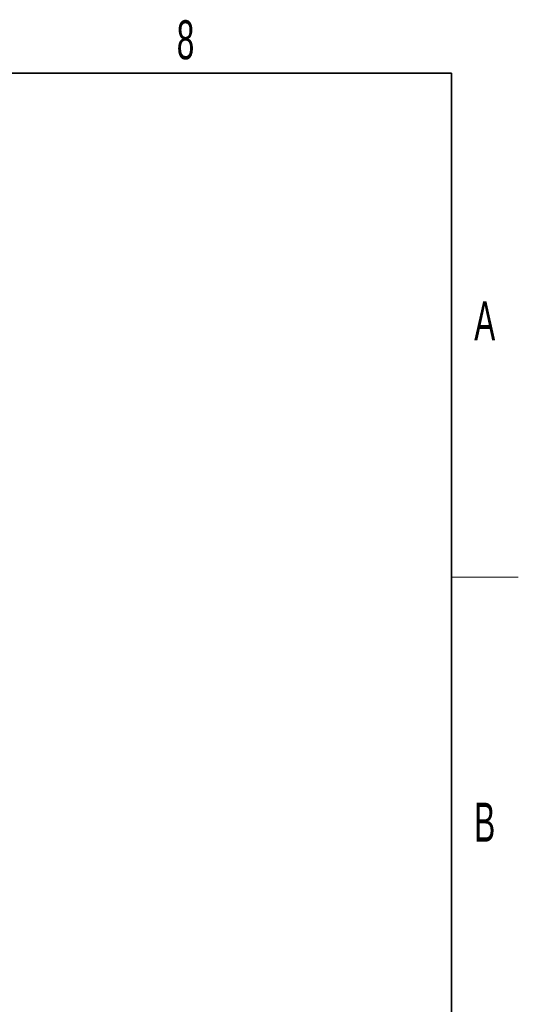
# Paper-space layout 'Blatt4' of a CAD drawing. Header units: millimetres. Extents: x 5 to 418, y 2 to 292.
# Tile 51 of 51: x 369 to 414, y 199 to 287. Entities that reach past the tile are written whole.
import ezdxf

# ---------------------------------------------------------------- set-up
doc = ezdxf.new("R2010")
doc.units = ezdxf.units.MM
doc.layers.add('SLD-0', color=7, linetype='Continuous')
doc.styles.add('SLDTEXTSTYLE0', font='TXT', dxfattribs={"width": 0.605})

psp = doc.layouts.new('Blatt4')

# ---------------------------------------------------------------- linework, layer by layer
at = {"layer": 'SLD-0', "lineweight": 35}
for p, q in [((408, 282.5), (26, 282.5)), ((408, 12), (408, 282.5))]:
    psp.add_line(p, q, dxfattribs=at)
at = {"layer": 'SLD-0', "lineweight": 18}
psp.add_line((408, 237.25), (414, 237.25), dxfattribs=at)

# ---------------------------------------------------------------- texts
at = {"layer": 'SLD-0', "char_height": 3.5, "attachment_point": 2, "style": 'SLDTEXTSTYLE0'}
for s, insert in [('8', (384.103, 287.243)), ('A', (410.982, 262.001)), ('B', (410.982, 217.001))]:
    psp.add_mtext(s, dxfattribs=dict(at, insert=insert))

doc.saveas('drawing.dxf')
